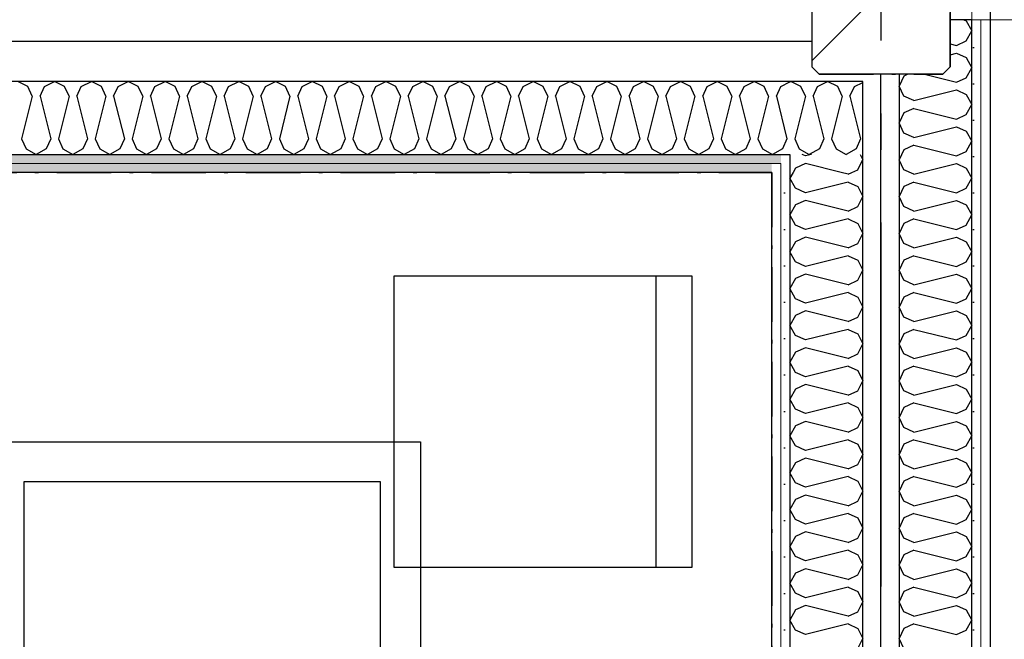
# Model space of a CAD drawing. Header units: millimetres. Extents: x -173281 to 144469, y -85977 to 83288.
# Tile 100 of 256: x -69857 to -68504, y -29088 to -28237. Entities that reach past the tile are written whole.
import ezdxf
from ezdxf.enums import TextEntityAlignment as Align

# ---------------------------------------------------------------- set-up
doc = ezdxf.new("R2010")
doc.units = ezdxf.units.MM
doc.header["$LTSCALE"] = 0.5
doc.header["$MEASUREMENT"] = 0
for name, pattern in [('Akselinje', [1500, 1000, -200, 100, -200]), ('Over snittplan', [260, 150, -50, 10, -50]), ('PLINE', [0])]:
    doc.linetypes.add(name, pattern=pattern)
for name, color, linetype in [('222- Søyler', 7, 'Continuous'), ('222- Søyler  (Skravur)', 7, 'Continuous'), ('24-- Innervegger (Skravur)(Nye konstruksjoner)', 7, 'Continuous'), ('24-- Innervegger(Nye konstruksjoner)', 7, 'Continuous'), ('242- Ikke-bærende innervegger (Skravur)(Nye konstruksjoner)', 7, 'Continuous'), ('242- Ikke-bærende innervegger(Nye konstruksjoner)', 7, 'Continuous'), ('255- Gulvoverflate(Nye konstruksjoner)', 7, 'Continuous'), ('256- Faste himlinger og overflatebehandling(Nye konstruksjoner)', 7, 'Continuous'), ('68-- Inventar (løst)(Nye konstruksjoner)', 7, 'Continuous'), ('82-- Modullinjer', 7, 'Continuous'), ('862- M___Nettoareal(Nye konstruksjoner)', 7, 'Continuous'), ('862- M___Nettoareal(Polylinje)(Nye konstruksjoner)', 7, 'Continuous'), ('862- M___Nettoareal(Tekst)(Nye konstruksjoner)', 7, 'Continuous')]:
    doc.layers.add(name, color=color, linetype=linetype)
doc.layers.add('236- Innvendig kledning og overflate', color=7, linetype='Continuous', lineweight=0)
doc.layers.add('236- Innvendig kledning og overflate(Nye konstruksjoner)', color=7, linetype='Continuous', lineweight=0)
doc.styles.add('GENERATED_STYLE_1', font='arial.ttf')
doc.styles.add('GENERATED_STYLE_2', font='arial.ttf')
doc.linetypes.add('Lydfuge betonggolv', pattern='A,0,[5,A-2607.111 Plan 1. etasje1.Shx,S=3.968254,R=0,X=0,Y=-3.46945e-18],-600,0', length=600)
pattern_1 = [(270, (0, 0), (86.60254, 0), [0, -50]), (270, (43.3, -25), (86.60254, 0), [0, -50])]
pattern_2 = [(0, (0, 0), (0, 86.60254), [0, -50]), (0, (25, 43.3), (0, 86.60254), [0, -50])]
pattern_3 = [(90, (0, 0), (-86.60254, 0), [0, -50]), (90, (-43.3, 25), (-86.60254, 0), [0, -50])]

# ---------------------------------------------------------------- blocks, each defined once
blk = doc.blocks.new('Musikkrom_A-135_1', base_point=(-73219, -33558.4))
at = {"layer": '862- M___Nettoareal(Polylinje)(Nye konstruksjoner)', "flags": 128}
blk.add_lwpolyline([(-77605.7, -31721.9), (-77588.2, -31721.9), (-77578.2, -31731.9), (-77578.2, -31901.9), (-77588.2, -31911.9), (-77605.7, -31911.9), (-77605.7, -35321.9), (-77588.2, -35321.9), (-77578.2, -35331.9), (-77578.2, -35501.9), (-77588.2, -35511.9), (-77605.7, -35511.9), (-77605.7, -38799.4), (-76398.2, -38799.4), (-68823.2, -38799.4), (-68823.2, -28446.9), (-77605.7, -28446.9)], close=True, dxfattribs=at)
at = {"layer": '862- M___Nettoareal(Tekst)(Nye konstruksjoner)', "style": 'GENERATED_STYLE_1'}
for tag, height, p in [('DUMMY_862', 150, (-73336.8, -33061.2)), ('ROOM_NAME', 150, (-73336.8, -34089.8)), ('DUMMY_861', 100, (-73494, -33689.6)), ('ROOM_NUMBER', 100, (-73494, -34078.4)), ('DUMMY_863', 100, (-73101.1, -34055.6))]:
    blk.add_attdef(tag, text='', height=height, rotation=90, dxfattribs=at).set_placement(p, align=Align.TOP_LEFT)
blk = doc.blocks.new('*X240')
at = {"layer": '24-- Innervegger (Skravur)(Nye konstruksjoner)', "linetype": 'PLINE'}
for p, q in [((-68776.9, -28434.6), (-68790.5, -28440.8)), ((-68727.7, -28446.9), (-68776.9, -28434.6)), ((-68704.7, -28443.1), (-68700.6, -28434.4)), ((-68790.5, -28440.8), (-68793.9, -28446.9)), ((-68713, -28446.9), (-68704.7, -28443.1))]:
    blk.add_line(p, q, dxfattribs=at)
blk = doc.blocks.new('*X241')
at = {"layer": '24-- Innervegger (Skravur)(Nye konstruksjoner)', "linetype": 'PLINE'}
for p, q in [((-68776.9, -28424), (-68781.5, -28421.9)), ((-68768.6, -28421.9), (-68776.9, -28424)), ((-68701.7, -28421.9), (-68698.2, -28429.3)), ((-68700.6, -28434.4), (-68698.2, -28429.3))]:
    blk.add_line(p, q, dxfattribs=at)
blk = doc.blocks.new('*X242')
at = {"layer": '24-- Innervegger (Skravur)(Nye konstruksjoner)', "linetype": 'PLINE'}
for p, q in [((-68793.9, -28446.9), (-68798.2, -28454.6)), ((-68718.2, -28449.3), (-68727.7, -28446.9)), ((-68718.2, -28449.3), (-68713, -28446.9)), ((-68790.5, -28468.4), (-68798.2, -28454.6)), ((-68718.2, -28459.9), (-68776.9, -28474.6)), ((-68718.2, -28459.9), (-68704.7, -28466.1)), ((-68776.9, -28474.6), (-68790.5, -28468.4)), ((-68704.7, -28466.1), (-68698.2, -28479.9)), ((-68790.5, -28491.4), (-68798.2, -28505.2)), ((-68776.9, -28485.2), (-68790.5, -28491.4)), ((-68718.2, -28499.9), (-68776.9, -28485.2)), ((-68704.7, -28493.7), (-68698.2, -28479.9)), ((-68790.5, -28519), (-68798.2, -28505.2)), ((-68718.2, -28499.9), (-68704.7, -28493.7)), ((-68776.9, -28525.2), (-68790.5, -28519)), ((-68718.2, -28510.5), (-68776.9, -28525.2)), ((-68718.2, -28510.5), (-68704.7, -28516.7)), ((-68704.7, -28516.7), (-68698.2, -28530.5)), ((-68704.7, -28544.3), (-68698.2, -28530.5)), ((-68790.5, -28542), (-68798.2, -28555.8)), ((-68776.9, -28535.8), (-68790.5, -28542)), ((-68718.2, -28550.5), (-68776.9, -28535.8)), ((-68718.2, -28550.5), (-68704.7, -28544.3)), ((-68790.5, -28569.6), (-68798.2, -28555.8)), ((-68776.9, -28575.8), (-68790.5, -28569.6)), ((-68718.2, -28561.1), (-68776.9, -28575.8)), ((-68718.2, -28561.1), (-68704.7, -28567.3)), ((-68704.7, -28567.3), (-68698.2, -28581.1)), ((-68776.9, -28586.4), (-68790.5, -28592.6)), ((-68718.2, -28601.1), (-68776.9, -28586.4)), ((-68704.7, -28594.9), (-68698.2, -28581.1)), ((-68790.5, -28592.6), (-68798.2, -28606.4)), ((-68718.2, -28601.1), (-68704.7, -28594.9)), ((-68790.5, -28620.2), (-68798.2, -28606.4)), ((-68718.2, -28611.7), (-68776.9, -28626.4)), ((-68718.2, -28611.7), (-68704.7, -28617.9)), ((-68776.9, -28626.4), (-68790.5, -28620.2)), ((-68704.7, -28617.9), (-68698.2, -28631.7)), ((-68776.9, -28637), (-68790.5, -28643.1)), ((-68718.2, -28651.6), (-68776.9, -28637)), ((-68704.7, -28645.5), (-68698.2, -28631.7)), ((-68790.5, -28643.1), (-68798.2, -28657)), ((-68718.2, -28651.6), (-68704.7, -28645.5)), ((-68790.5, -28670.8), (-68798.2, -28657)), ((-68718.2, -28662.3), (-68776.9, -28676.9)), ((-68718.2, -28662.3), (-68704.7, -28668.4)), ((-68704.7, -28668.4), (-68698.2, -28682.3)), ((-68776.9, -28676.9), (-68790.5, -28670.8)), ((-68790.5, -28693.7), (-68798.2, -28707.5)), ((-68776.9, -28687.6), (-68790.5, -28693.7)), ((-68718.2, -28702.2), (-68776.9, -28687.6)), ((-68704.7, -28696.1), (-68698.2, -28682.3)), ((-68790.5, -28721.4), (-68798.2, -28707.5)), ((-68718.2, -28702.2), (-68704.7, -28696.1)), ((-68776.9, -28727.5), (-68790.5, -28721.4)), ((-68718.2, -28712.9), (-68776.9, -28727.5)), ((-68718.2, -28712.9), (-68704.7, -28719)), ((-68704.7, -28719), (-68698.2, -28732.8)), ((-68704.7, -28746.7), (-68698.2, -28732.8)), ((-68790.5, -28744.3), (-68798.2, -28758.1)), ((-68776.9, -28738.2), (-68790.5, -28744.3)), ((-68718.2, -28752.8), (-68776.9, -28738.2)), ((-68718.2, -28752.8), (-68704.7, -28746.7)), ((-68790.5, -28771.9), (-68798.2, -28758.1)), ((-68776.9, -28778.1), (-68790.5, -28771.9)), ((-68718.2, -28763.4), (-68776.9, -28778.1)), ((-68718.2, -28763.4), (-68704.7, -28769.6)), ((-68704.7, -28769.6), (-68698.2, -28783.4)), ((-68776.9, -28788.7), (-68790.5, -28794.9)), ((-68718.2, -28803.4), (-68776.9, -28788.7)), ((-68704.7, -28797.2), (-68698.2, -28783.4)), ((-68790.5, -28794.9), (-68798.2, -28808.7)), ((-68718.2, -28803.4), (-68704.7, -28797.2)), ((-68790.5, -28822.5), (-68798.2, -28808.7)), ((-68718.2, -28814), (-68776.9, -28828.7)), ((-68718.2, -28814), (-68704.7, -28820.2)), ((-68776.9, -28828.7), (-68790.5, -28822.5)), ((-68704.7, -28820.2), (-68698.2, -28834)), ((-68776.9, -28839.3), (-68790.5, -28845.5)), ((-68718.2, -28854), (-68776.9, -28839.3)), ((-68704.7, -28847.8), (-68698.2, -28834)), ((-68790.5, -28845.5), (-68798.2, -28859.3)), ((-68718.2, -28854), (-68704.7, -28847.8)), ((-68790.5, -28873.1), (-68798.2, -28859.3)), ((-68718.2, -28864.6), (-68776.9, -28879.3)), ((-68718.2, -28864.6), (-68704.7, -28870.8)), ((-68704.7, -28870.8), (-68698.2, -28884.6)), ((-68776.9, -28879.3), (-68790.5, -28873.1)), ((-68704.7, -28898.4), (-68698.2, -28884.6)), ((-68790.5, -28896.1), (-68798.2, -28909.9)), ((-68776.9, -28889.9), (-68790.5, -28896.1)), ((-68718.2, -28904.6), (-68776.9, -28889.9)), ((-68718.2, -28904.6), (-68704.7, -28898.4)), ((-68790.5, -28923.7), (-68798.2, -28909.9)), ((-68776.9, -28929.9), (-68790.5, -28923.7)), ((-68718.2, -28915.2), (-68776.9, -28929.9)), ((-68718.2, -28915.2), (-68704.7, -28921.4)), ((-68704.7, -28921.4), (-68698.2, -28935.2)), ((-68704.7, -28949), (-68698.2, -28935.2)), ((-68790.5, -28946.7), (-68798.2, -28960.5)), ((-68776.9, -28940.5), (-68790.5, -28946.7)), ((-68718.2, -28955.2), (-68776.9, -28940.5)), ((-68718.2, -28955.2), (-68704.7, -28949)), ((-68790.5, -28974.3), (-68798.2, -28960.5)), ((-68718.2, -28965.8), (-68776.9, -28980.5)), ((-68718.2, -28965.8), (-68704.7, -28972)), ((-68776.9, -28980.5), (-68790.5, -28974.3)), ((-68704.7, -28972), (-68698.2, -28985.8)), ((-68776.9, -28991.1), (-68790.5, -28997.2)), ((-68718.2, -29005.7), (-68776.9, -28991.1)), ((-68704.7, -28999.6), (-68698.2, -28985.8)), ((-68790.5, -28997.2), (-68798.2, -29011.1)), ((-68718.2, -29005.7), (-68704.7, -28999.6)), ((-68790.5, -29024.9), (-68798.2, -29011.1)), ((-68718.2, -29016.4), (-68776.9, -29031)), ((-68718.2, -29016.4), (-68704.7, -29022.5)), ((-68776.9, -29031), (-68790.5, -29024.9)), ((-68704.7, -29022.5), (-68698.2, -29036.4)), ((-68776.9, -29041.7), (-68790.5, -29047.8)), ((-68718.2, -29056.3), (-68776.9, -29041.7)), ((-68704.7, -29050.2), (-68698.2, -29036.4)), ((-68790.5, -29047.8), (-68798.2, -29061.6)), ((-68718.2, -29056.3), (-68704.7, -29050.2)), ((-68790.5, -29075.5), (-68798.2, -29061.6)), ((-68718.2, -29067), (-68776.9, -29081.6)), ((-68718.2, -29067), (-68704.7, -29073.1)), ((-68704.7, -29073.1), (-68698.2, -29086.9)), ((-68776.9, -29081.6), (-68790.5, -29075.5)), ((-68704.7, -29100.8), (-68698.2, -29086.9))]:
    blk.add_line(p, q, dxfattribs=at)
blk = doc.blocks.new('*X490')
at = {"layer": '242- Ikke-bærende innervegger (Skravur)(Nye konstruksjoner)', "linetype": 'PLINE'}
for p, q in [((-69845.4, -28328.5), (-69859.2, -28321.9)), ((-69839.3, -28342), (-69845.4, -28328.5)), ((-69828.6, -28342), (-69822.5, -28328.5)), ((-69822.5, -28328.5), (-69808.7, -28321.9)), ((-69794.8, -28328.5), (-69808.7, -28321.9)), ((-69788.7, -28342), (-69794.8, -28328.5)), ((-69778.1, -28342), (-69771.9, -28328.5)), ((-69771.9, -28328.5), (-69758.1, -28321.9)), ((-69744.3, -28328.5), (-69758.1, -28321.9)), ((-69738.1, -28342), (-69744.3, -28328.5)), ((-69727.5, -28342), (-69721.3, -28328.5)), ((-69721.3, -28328.5), (-69707.5, -28321.9)), ((-69693.7, -28328.5), (-69707.5, -28321.9)), ((-69687.5, -28342), (-69693.7, -28328.5)), ((-69676.9, -28342), (-69670.7, -28328.5)), ((-69670.7, -28328.5), (-69656.9, -28321.9)), ((-69643.1, -28328.5), (-69656.9, -28321.9)), ((-69636.9, -28342), (-69643.1, -28328.5)), ((-69626.3, -28342), (-69620.1, -28328.5)), ((-69620.1, -28328.5), (-69606.3, -28321.9)), ((-69592.5, -28328.5), (-69606.3, -28321.9)), ((-69586.3, -28342), (-69592.5, -28328.5)), ((-69575.7, -28342), (-69569.5, -28328.5)), ((-69569.5, -28328.5), (-69555.7, -28321.9)), ((-69541.9, -28328.5), (-69555.7, -28321.9)), ((-69535.7, -28342), (-69541.9, -28328.5)), ((-69525.1, -28342), (-69519, -28328.5)), ((-69519, -28328.5), (-69505.1, -28321.9)), ((-69491.3, -28328.5), (-69505.1, -28321.9)), ((-69485.2, -28342), (-69491.3, -28328.5)), ((-69474.5, -28342), (-69468.4, -28328.5)), ((-69468.4, -28328.5), (-69454.6, -28321.9)), ((-69440.7, -28328.5), (-69454.6, -28321.9)), ((-69434.6, -28342), (-69440.7, -28328.5)), ((-69423.9, -28342), (-69417.8, -28328.5)), ((-69417.8, -28328.5), (-69404, -28321.9)), ((-69390.2, -28328.5), (-69404, -28321.9)), ((-69384, -28342), (-69390.2, -28328.5)), ((-69373.4, -28342), (-69367.2, -28328.5)), ((-69367.2, -28328.5), (-69353.4, -28321.9)), ((-69339.6, -28328.5), (-69353.4, -28321.9)), ((-69333.4, -28342), (-69339.6, -28328.5)), ((-69322.8, -28342), (-69316.6, -28328.5)), ((-69316.6, -28328.5), (-69302.8, -28321.9)), ((-69289, -28328.5), (-69302.8, -28321.9)), ((-69282.8, -28342), (-69289, -28328.5)), ((-69272.2, -28342), (-69266, -28328.5)), ((-69266, -28328.5), (-69252.2, -28321.9)), ((-69238.4, -28328.5), (-69252.2, -28321.9)), ((-69232.2, -28342), (-69238.4, -28328.5)), ((-69221.6, -28342), (-69215.4, -28328.5)), ((-69215.4, -28328.5), (-69201.6, -28321.9)), ((-69187.8, -28328.5), (-69201.6, -28321.9)), ((-69181.6, -28342), (-69187.8, -28328.5)), ((-69171, -28342), (-69164.9, -28328.5)), ((-69164.9, -28328.5), (-69151, -28321.9)), ((-69137.2, -28328.5), (-69151, -28321.9)), ((-69131.1, -28342), (-69137.2, -28328.5)), ((-69120.4, -28342), (-69114.3, -28328.5)), ((-69114.3, -28328.5), (-69100.5, -28321.9)), ((-69086.6, -28328.5), (-69100.5, -28321.9)), ((-69080.5, -28342), (-69086.6, -28328.5)), ((-69069.8, -28342), (-69063.7, -28328.5)), ((-69063.7, -28328.5), (-69049.9, -28321.9)), ((-69036.1, -28328.5), (-69049.9, -28321.9)), ((-69029.9, -28342), (-69036.1, -28328.5)), ((-69019.3, -28342), (-69013.1, -28328.5)), ((-69013.1, -28328.5), (-68999.3, -28321.9)), ((-68985.5, -28328.5), (-68999.3, -28321.9)), ((-68979.3, -28342), (-68985.5, -28328.5)), ((-68968.7, -28342), (-68962.5, -28328.5)), ((-68962.5, -28328.5), (-68948.7, -28321.9)), ((-68934.9, -28328.5), (-68948.7, -28321.9)), ((-68928.7, -28342), (-68934.9, -28328.5)), ((-68918.1, -28342), (-68911.9, -28328.5)), ((-68911.9, -28328.5), (-68898.1, -28321.9)), ((-68884.3, -28328.5), (-68898.1, -28321.9)), ((-68878.1, -28342), (-68884.3, -28328.5)), ((-68867.5, -28342), (-68861.3, -28328.5)), ((-68861.3, -28328.5), (-68847.5, -28321.9)), ((-68833.7, -28328.5), (-68847.5, -28321.9)), ((-68827.5, -28342), (-68833.7, -28328.5)), ((-68816.9, -28342), (-68810.8, -28328.5)), ((-68810.8, -28328.5), (-68798.2, -28322.5)), ((-69839.3, -28342), (-69853.9, -28400.7)), ((-69828.6, -28342), (-69814, -28400.7)), ((-69788.7, -28342), (-69803.3, -28400.7)), ((-69778.1, -28342), (-69763.4, -28400.7)), ((-69738.1, -28342), (-69752.8, -28400.7)), ((-69727.5, -28342), (-69712.8, -28400.7)), ((-69687.5, -28342), (-69702.2, -28400.7)), ((-69676.9, -28342), (-69662.2, -28400.7)), ((-69636.9, -28342), (-69651.6, -28400.7)), ((-69626.3, -28342), (-69611.6, -28400.7)), ((-69586.3, -28342), (-69601, -28400.7)), ((-69575.7, -28342), (-69561, -28400.7)), ((-69535.7, -28342), (-69550.4, -28400.7)), ((-69525.1, -28342), (-69510.5, -28400.7)), ((-69485.2, -28342), (-69499.8, -28400.7)), ((-69474.5, -28342), (-69459.9, -28400.7)), ((-69434.6, -28342), (-69449.2, -28400.7)), ((-69423.9, -28342), (-69409.3, -28400.7)), ((-69384, -28342), (-69398.7, -28400.7)), ((-69373.4, -28342), (-69358.7, -28400.7)), ((-69333.4, -28342), (-69348.1, -28400.7)), ((-69322.8, -28342), (-69308.1, -28400.7)), ((-69282.8, -28342), (-69297.5, -28400.7)), ((-69272.2, -28342), (-69257.5, -28400.7)), ((-69232.2, -28342), (-69246.9, -28400.7)), ((-69221.6, -28342), (-69206.9, -28400.7)), ((-69181.6, -28342), (-69196.3, -28400.7)), ((-69171, -28342), (-69156.4, -28400.7)), ((-69131.1, -28342), (-69145.7, -28400.7)), ((-69120.4, -28342), (-69105.8, -28400.7)), ((-69080.5, -28342), (-69095.1, -28400.7)), ((-69069.8, -28342), (-69055.2, -28400.7)), ((-69029.9, -28342), (-69044.6, -28400.7)), ((-69019.3, -28342), (-69004.6, -28400.7)), ((-68979.3, -28342), (-68994, -28400.7)), ((-68968.7, -28342), (-68954, -28400.7)), ((-68928.7, -28342), (-68943.4, -28400.7)), ((-68918.1, -28342), (-68903.4, -28400.7)), ((-68878.1, -28342), (-68892.8, -28400.7)), ((-68867.5, -28342), (-68852.8, -28400.7)), ((-68827.5, -28342), (-68842.2, -28400.7)), ((-68816.9, -28342), (-68802.3, -28400.7)), ((-69853.9, -28400.7), (-69847.8, -28414.2)), ((-69814, -28400.7), (-69820.1, -28414.2)), ((-69803.3, -28400.7), (-69797.2, -28414.2)), ((-69763.4, -28400.7), (-69769.6, -28414.2)), ((-69752.8, -28400.7), (-69746.6, -28414.2)), ((-69712.8, -28400.7), (-69719, -28414.2)), ((-69702.2, -28400.7), (-69696, -28414.2)), ((-69662.2, -28400.7), (-69668.4, -28414.2)), ((-69651.6, -28400.7), (-69645.4, -28414.2)), ((-69611.6, -28400.7), (-69617.8, -28414.2)), ((-69601, -28400.7), (-69594.8, -28414.2)), ((-69561, -28400.7), (-69567.2, -28414.2)), ((-69550.4, -28400.7), (-69544.2, -28414.2)), ((-69510.5, -28400.7), (-69516.6, -28414.2)), ((-69499.8, -28400.7), (-69493.7, -28414.2)), ((-69459.9, -28400.7), (-69466, -28414.2)), ((-69449.2, -28400.7), (-69443.1, -28414.2)), ((-69409.3, -28400.7), (-69415.4, -28414.2)), ((-69398.7, -28400.7), (-69392.5, -28414.2)), ((-69358.7, -28400.7), (-69364.9, -28414.2)), ((-69348.1, -28400.7), (-69341.9, -28414.2)), ((-69308.1, -28400.7), (-69314.3, -28414.2)), ((-69297.5, -28400.7), (-69291.3, -28414.2)), ((-69257.5, -28400.7), (-69263.7, -28414.2)), ((-69246.9, -28400.7), (-69240.7, -28414.2)), ((-69206.9, -28400.7), (-69213.1, -28414.2)), ((-69196.3, -28400.7), (-69190.1, -28414.2)), ((-69156.4, -28400.7), (-69162.5, -28414.2)), ((-69145.7, -28400.7), (-69139.6, -28414.2)), ((-69105.8, -28400.7), (-69111.9, -28414.2)), ((-69095.1, -28400.7), (-69089, -28414.2)), ((-69055.2, -28400.7), (-69061.3, -28414.2)), ((-69044.6, -28400.7), (-69038.4, -28414.2)), ((-69004.6, -28400.7), (-69010.8, -28414.2)), ((-68994, -28400.7), (-68987.8, -28414.2)), ((-68954, -28400.7), (-68960.2, -28414.2)), ((-68943.4, -28400.7), (-68937.2, -28414.2)), ((-68903.4, -28400.7), (-68909.6, -28414.2)), ((-68892.8, -28400.7), (-68886.6, -28414.2)), ((-68852.8, -28400.7), (-68859, -28414.2)), ((-68842.2, -28400.7), (-68836, -28414.2)), ((-68802.3, -28400.7), (-68808.4, -28414.2)), ((-69847.8, -28414.2), (-69834, -28421.9)), ((-69820.1, -28414.2), (-69834, -28421.9)), ((-69797.2, -28414.2), (-69783.4, -28421.9)), ((-69769.6, -28414.2), (-69783.4, -28421.9)), ((-69746.6, -28414.2), (-69732.8, -28421.9)), ((-69719, -28414.2), (-69732.8, -28421.9)), ((-69696, -28414.2), (-69682.2, -28421.9)), ((-69668.4, -28414.2), (-69682.2, -28421.9)), ((-69645.4, -28414.2), (-69631.6, -28421.9)), ((-69617.8, -28414.2), (-69631.6, -28421.9)), ((-69594.8, -28414.2), (-69581, -28421.9)), ((-69567.2, -28414.2), (-69581, -28421.9)), ((-69544.2, -28414.2), (-69530.4, -28421.9)), ((-69516.6, -28414.2), (-69530.4, -28421.9)), ((-69493.7, -28414.2), (-69479.8, -28421.9)), ((-69466, -28414.2), (-69479.8, -28421.9)), ((-69443.1, -28414.2), (-69429.3, -28421.9)), ((-69415.4, -28414.2), (-69429.3, -28421.9)), ((-69392.5, -28414.2), (-69378.7, -28421.9)), ((-69364.9, -28414.2), (-69378.7, -28421.9)), ((-69341.9, -28414.2), (-69328.1, -28421.9)), ((-69314.3, -28414.2), (-69328.1, -28421.9)), ((-69291.3, -28414.2), (-69277.5, -28421.9)), ((-69263.7, -28414.2), (-69277.5, -28421.9)), ((-69240.7, -28414.2), (-69226.9, -28421.9)), ((-69213.1, -28414.2), (-69226.9, -28421.9)), ((-69190.1, -28414.2), (-69176.3, -28421.9)), ((-69162.5, -28414.2), (-69176.3, -28421.9)), ((-69139.6, -28414.2), (-69125.7, -28421.9)), ((-69111.9, -28414.2), (-69125.7, -28421.9)), ((-69089, -28414.2), (-69075.2, -28421.9)), ((-69061.3, -28414.2), (-69075.2, -28421.9)), ((-69038.4, -28414.2), (-69024.6, -28421.9)), ((-69010.8, -28414.2), (-69024.6, -28421.9)), ((-68987.8, -28414.2), (-68974, -28421.9)), ((-68960.2, -28414.2), (-68974, -28421.9)), ((-68937.2, -28414.2), (-68923.4, -28421.9)), ((-68909.6, -28414.2), (-68923.4, -28421.9)), ((-68886.6, -28414.2), (-68872.8, -28421.9)), ((-68859, -28414.2), (-68872.8, -28421.9)), ((-68836, -28414.2), (-68822.2, -28421.9)), ((-68808.4, -28414.2), (-68822.2, -28421.9))]:
    blk.add_line(p, q, dxfattribs=at)
blk = doc.blocks.new('*X491')
at = {"layer": '242- Ikke-bærende innervegger (Skravur)(Nye konstruksjoner)', "linetype": 'PLINE'}
for p, q in [((-68798.2, -28322.5), (-68796.9, -28321.9)), ((-68783.1, -28328.5), (-68796.9, -28321.9)), ((-68777, -28342), (-68783.1, -28328.5)), ((-68766.3, -28342), (-68760.2, -28328.5)), ((-68760.2, -28328.5), (-68746.4, -28321.9)), ((-68732.5, -28328.5), (-68746.4, -28321.9)), ((-68726.4, -28342), (-68732.5, -28328.5)), ((-68715.7, -28342), (-68709.6, -28328.5)), ((-68709.6, -28328.5), (-68698.2, -28323.1)), ((-68777, -28342), (-68791.6, -28400.7)), ((-68766.3, -28342), (-68751.7, -28400.7)), ((-68726.4, -28342), (-68741, -28400.7)), ((-68715.7, -28342), (-68701.1, -28400.7)), ((-68791.6, -28400.7), (-68785.5, -28414.2)), ((-68751.7, -28400.7), (-68757.8, -28414.2)), ((-68741, -28400.7), (-68734.9, -28414.2)), ((-68701.1, -28400.7), (-68707.2, -28414.2)), ((-68785.5, -28414.2), (-68771.6, -28421.9)), ((-68757.8, -28414.2), (-68771.6, -28421.9)), ((-68734.9, -28414.2), (-68721.1, -28421.9)), ((-68707.2, -28414.2), (-68721.1, -28421.9))]:
    blk.add_line(p, q, dxfattribs=at)
blk = doc.blocks.new('*X931')
at = {"layer": '24-- Innervegger (Skravur)(Nye konstruksjoner)', "linetype": 'PLINE'}
for p, q in [((-68559.2, -28236.9), (-68555.9, -28238.5)), ((-68555.9, -28238.5), (-68548.2, -28252.3)), ((-68555.9, -28266.1), (-68548.2, -28252.3)), ((-68578.2, -28270.1), (-68569.4, -28272.3)), ((-68569.4, -28272.3), (-68555.9, -28266.1)), ((-68578.2, -28285.1), (-68569.4, -28282.9)), ((-68569.4, -28282.9), (-68555.9, -28289)), ((-68555.9, -28289), (-68548.2, -28302.9)), ((-68555.9, -28316.7), (-68548.2, -28302.9)), ((-68641.6, -28314.3), (-68648.2, -28328.2)), ((-68636.3, -28311.9), (-68641.6, -28314.3)), ((-68613.1, -28311.9), (-68569.4, -28322.8)), ((-68569.4, -28322.8), (-68555.9, -28316.7)), ((-68641.6, -28342), (-68648.2, -28328.2)), ((-68628.1, -28348.1), (-68641.6, -28342)), ((-68628.1, -28348.1), (-68569.4, -28333.5)), ((-68569.4, -28333.5), (-68555.9, -28339.6)), ((-68555.9, -28339.6), (-68548.2, -28353.4)), ((-68555.9, -28367.3), (-68548.2, -28353.4)), ((-68641.6, -28364.9), (-68648.2, -28378.7)), ((-68628.1, -28358.8), (-68641.6, -28364.9)), ((-68628.1, -28358.8), (-68569.4, -28373.4)), ((-68569.4, -28373.4), (-68555.9, -28367.3)), ((-68641.6, -28392.6), (-68648.2, -28378.7)), ((-68628.1, -28398.7), (-68569.4, -28384.1)), ((-68569.4, -28384.1), (-68555.9, -28390.2)), ((-68628.1, -28398.7), (-68641.6, -28392.6)), ((-68555.9, -28390.2), (-68548.2, -28404)), ((-68628.1, -28409.3), (-68641.6, -28415.5)), ((-68628.1, -28409.3), (-68569.4, -28424)), ((-68555.9, -28417.8), (-68548.2, -28404)), ((-68641.6, -28415.5), (-68648.2, -28429.3)), ((-68569.4, -28424), (-68555.9, -28417.8)), ((-68641.6, -28443.1), (-68648.2, -28429.3)), ((-68628.1, -28449.3), (-68569.4, -28434.6)), ((-68569.4, -28434.6), (-68555.9, -28440.8)), ((-68628.1, -28449.3), (-68641.6, -28443.1)), ((-68555.9, -28440.8), (-68548.2, -28454.6)), ((-68628.1, -28459.9), (-68641.6, -28466.1)), ((-68628.1, -28459.9), (-68569.4, -28474.6)), ((-68555.9, -28468.4), (-68548.2, -28454.6)), ((-68641.6, -28466.1), (-68648.2, -28479.9)), ((-68569.4, -28474.6), (-68555.9, -28468.4)), ((-68641.6, -28493.7), (-68648.2, -28479.9)), ((-68628.1, -28499.9), (-68569.4, -28485.2)), ((-68569.4, -28485.2), (-68555.9, -28491.4)), ((-68555.9, -28491.4), (-68548.2, -28505.2)), ((-68628.1, -28499.9), (-68641.6, -28493.7)), ((-68555.9, -28519), (-68548.2, -28505.2)), ((-68641.6, -28516.7), (-68648.2, -28530.5)), ((-68628.1, -28510.5), (-68641.6, -28516.7)), ((-68628.1, -28510.5), (-68569.4, -28525.2)), ((-68569.4, -28525.2), (-68555.9, -28519)), ((-68641.6, -28544.3), (-68648.2, -28530.5)), ((-68628.1, -28550.5), (-68641.6, -28544.3)), ((-68628.1, -28550.5), (-68569.4, -28535.8)), ((-68569.4, -28535.8), (-68555.9, -28542)), ((-68555.9, -28542), (-68548.2, -28555.8)), ((-68555.9, -28569.6), (-68548.2, -28555.8)), ((-68641.6, -28567.3), (-68648.2, -28581.1)), ((-68628.1, -28561.1), (-68641.6, -28567.3)), ((-68628.1, -28561.1), (-68569.4, -28575.8)), ((-68569.4, -28575.8), (-68555.9, -28569.6)), ((-68641.6, -28594.9), (-68648.2, -28581.1)), ((-68628.1, -28601.1), (-68569.4, -28586.4)), ((-68569.4, -28586.4), (-68555.9, -28592.6)), ((-68628.1, -28601.1), (-68641.6, -28594.9)), ((-68555.9, -28592.6), (-68548.2, -28606.4)), ((-68628.1, -28611.7), (-68641.6, -28617.9)), ((-68628.1, -28611.7), (-68569.4, -28626.4)), ((-68555.9, -28620.2), (-68548.2, -28606.4)), ((-68641.6, -28617.9), (-68648.2, -28631.7)), ((-68569.4, -28626.4), (-68555.9, -28620.2)), ((-68641.6, -28645.5), (-68648.2, -28631.7)), ((-68628.1, -28651.6), (-68569.4, -28637)), ((-68569.4, -28637), (-68555.9, -28643.1)), ((-68628.1, -28651.6), (-68641.6, -28645.5)), ((-68555.9, -28643.1), (-68548.2, -28657)), ((-68641.6, -28668.4), (-68648.2, -28682.3)), ((-68628.1, -28662.3), (-68641.6, -28668.4)), ((-68628.1, -28662.3), (-68569.4, -28676.9)), ((-68555.9, -28670.8), (-68548.2, -28657)), ((-68569.4, -28676.9), (-68555.9, -28670.8)), ((-68641.6, -28696.1), (-68648.2, -28682.3)), ((-68628.1, -28702.2), (-68569.4, -28687.6)), ((-68569.4, -28687.6), (-68555.9, -28693.7)), ((-68555.9, -28693.7), (-68548.2, -28707.5)), ((-68628.1, -28702.2), (-68641.6, -28696.1)), ((-68555.9, -28721.4), (-68548.2, -28707.5)), ((-68641.6, -28719), (-68648.2, -28732.8)), ((-68628.1, -28712.9), (-68641.6, -28719)), ((-68628.1, -28712.9), (-68569.4, -28727.5)), ((-68569.4, -28727.5), (-68555.9, -28721.4)), ((-68641.6, -28746.7), (-68648.2, -28732.8)), ((-68628.1, -28752.8), (-68641.6, -28746.7)), ((-68628.1, -28752.8), (-68569.4, -28738.2)), ((-68569.4, -28738.2), (-68555.9, -28744.3)), ((-68555.9, -28744.3), (-68548.2, -28758.1)), ((-68555.9, -28771.9), (-68548.2, -28758.1)), ((-68641.6, -28769.6), (-68648.2, -28783.4)), ((-68628.1, -28763.4), (-68641.6, -28769.6)), ((-68628.1, -28763.4), (-68569.4, -28778.1)), ((-68569.4, -28778.1), (-68555.9, -28771.9)), ((-68641.6, -28797.2), (-68648.2, -28783.4)), ((-68628.1, -28803.4), (-68569.4, -28788.7)), ((-68569.4, -28788.7), (-68555.9, -28794.9)), ((-68628.1, -28803.4), (-68641.6, -28797.2)), ((-68555.9, -28794.9), (-68548.2, -28808.7)), ((-68628.1, -28814), (-68641.6, -28820.2)), ((-68628.1, -28814), (-68569.4, -28828.7)), ((-68555.9, -28822.5), (-68548.2, -28808.7)), ((-68641.6, -28820.2), (-68648.2, -28834)), ((-68569.4, -28828.7), (-68555.9, -28822.5)), ((-68641.6, -28847.8), (-68648.2, -28834)), ((-68628.1, -28854), (-68569.4, -28839.3)), ((-68569.4, -28839.3), (-68555.9, -28845.5)), ((-68628.1, -28854), (-68641.6, -28847.8)), ((-68555.9, -28845.5), (-68548.2, -28859.3)), ((-68641.6, -28870.8), (-68648.2, -28884.6)), ((-68628.1, -28864.6), (-68641.6, -28870.8)), ((-68628.1, -28864.6), (-68569.4, -28879.3)), ((-68555.9, -28873.1), (-68548.2, -28859.3)), ((-68641.6, -28898.4), (-68648.2, -28884.6)), ((-68569.4, -28879.3), (-68555.9, -28873.1)), ((-68628.1, -28904.6), (-68641.6, -28898.4)), ((-68628.1, -28904.6), (-68569.4, -28889.9)), ((-68569.4, -28889.9), (-68555.9, -28896.1)), ((-68555.9, -28896.1), (-68548.2, -28909.9)), ((-68555.9, -28923.7), (-68548.2, -28909.9)), ((-68641.6, -28921.4), (-68648.2, -28935.2)), ((-68628.1, -28915.2), (-68641.6, -28921.4)), ((-68628.1, -28915.2), (-68569.4, -28929.9)), ((-68569.4, -28929.9), (-68555.9, -28923.7)), ((-68641.6, -28949), (-68648.2, -28935.2)), ((-68628.1, -28955.2), (-68641.6, -28949)), ((-68628.1, -28955.2), (-68569.4, -28940.5)), ((-68569.4, -28940.5), (-68555.9, -28946.7)), ((-68555.9, -28946.7), (-68548.2, -28960.5)), ((-68628.1, -28965.8), (-68641.6, -28972)), ((-68628.1, -28965.8), (-68569.4, -28980.5)), ((-68555.9, -28974.3), (-68548.2, -28960.5)), ((-68641.6, -28972), (-68648.2, -28985.8)), ((-68569.4, -28980.5), (-68555.9, -28974.3)), ((-68641.6, -28999.6), (-68648.2, -28985.8)), ((-68628.1, -29005.7), (-68569.4, -28991.1)), ((-68569.4, -28991.1), (-68555.9, -28997.2)), ((-68628.1, -29005.7), (-68641.6, -28999.6)), ((-68555.9, -28997.2), (-68548.2, -29011.1)), ((-68628.1, -29016.4), (-68641.6, -29022.5)), ((-68628.1, -29016.4), (-68569.4, -29031)), ((-68555.9, -29024.9), (-68548.2, -29011.1)), ((-68641.6, -29022.5), (-68648.2, -29036.4)), ((-68569.4, -29031), (-68555.9, -29024.9)), ((-68641.6, -29050.2), (-68648.2, -29036.4)), ((-68628.1, -29056.3), (-68569.4, -29041.7)), ((-68569.4, -29041.7), (-68555.9, -29047.8)), ((-68628.1, -29056.3), (-68641.6, -29050.2)), ((-68555.9, -29047.8), (-68548.2, -29061.6)), ((-68641.6, -29073.1), (-68648.2, -29086.9)), ((-68628.1, -29067), (-68641.6, -29073.1)), ((-68628.1, -29067), (-68569.4, -29081.6)), ((-68555.9, -29075.5), (-68548.2, -29061.6)), ((-68641.6, -29100.8), (-68648.2, -29086.9)), ((-68569.4, -29081.6), (-68555.9, -29075.5))]:
    blk.add_line(p, q, dxfattribs=at)
blk = doc.blocks.new('Skolestol[164]', base_point=(-69342.5, -28589.2))
at = {"layer": '68-- Inventar (løst)(Nye konstruksjoner)', "linetype": 'PLINE'}
blk.add_line((-68982.5, -28589.2), (-68982.5, -28989.2), dxfattribs=at)
at = {"layer": '68-- Inventar (løst)(Nye konstruksjoner)', "linetype": 'PLINE', "flags": 128}
blk.add_lwpolyline([(-69342.5, -28589.2), (-69342.5, -28989.2), (-68932.5, -28989.2), (-68932.5, -28589.2)], close=True, dxfattribs=at)
blk = doc.blocks.new('Standard grid marker[267]', base_point=(-68673.2, 26434.4))
at = {"layer": '82-- Modullinjer', "linetype": 'Akselinje'}
blk.add_line((-68673.2, 26234.4), (-68673.2, -50374.4), dxfattribs=at)
at = {"layer": '82-- Modullinjer', "style": 'GENERATED_STYLE_2'}
for tag, p in [('AC_MarkerText_1_0', (-68800.7, 26644.4)), ('AC_MarkerText_1_1', (-68800.7, -50864.4))]:
    blk.add_attdef(tag, text='', height=175, rotation=90, dxfattribs=at).set_placement(p, align=Align.TOP_CENTER)

msp = doc.modelspace()

# ---------------------------------------------------------------- hatches: boundary and pattern name
at = {"layer": '222- Søyler  (Skravur)', "linetype": 'Continuous'}
h = msp.add_hatch(dxfattribs=at)
h.set_pattern_fill('Skrålinjer_3', color=256, style=0, pattern_type=2)
h.set_pattern_definition([(45, (0, 0), (-127.2792, 127.2792), [])])
h.paths.add_polyline_path([(-68578.2, -28301.9), (-68578.2, -28131.9), (-68588.2, -28121.9), (-68758.2, -28121.9), (-68768.2, -28131.9), (-68768.2, -28301.9), (-68758.2, -28311.9), (-68588.2, -28311.9)])
at = {"layer": '24-- Innervegger (Skravur)(Nye konstruksjoner)', "linetype": 'Continuous'}
h = msp.add_hatch(dxfattribs=at)
h.set_pattern_fill('Gips', color=256, style=0, pattern_type=2)
h.set_pattern_definition(pattern_3)
h.paths.add_polyline_path([(-68548.2, -28236.9), (-68548.2, -32111.9), (-68535.7, -32111.9), (-68535.7, -28236.9)])
h = msp.add_hatch(dxfattribs=at)
h.set_pattern_fill('Gips', color=256, style=0, pattern_type=2)
h.set_pattern_definition(pattern_3)
h.paths.add_polyline_path([(-68535.7, -28236.9), (-68535.7, -32111.9), (-68523.2, -32111.9), (-68523.2, -28236.9)])
h = msp.add_hatch(dxfattribs=at)
h.set_pattern_fill('Gips', color=256, style=0, pattern_type=2)
h.set_pattern_definition(pattern_1)
h.paths.add_polyline_path([(-68798.2, -28434.4), (-68810.7, -28434.4), (-68810.7, -28446.9), (-68798.2, -28446.9)])
h = msp.add_hatch(dxfattribs=at)
h.set_pattern_fill('Gips', color=256, style=0, pattern_type=2)
h.set_pattern_definition(pattern_1)
h.paths.add_polyline_path([(-68823.2, -32111.9), (-68810.7, -32111.9), (-68810.7, -28446.9), (-68823.2, -28446.9)])
h = msp.add_hatch(dxfattribs=at)
h.set_pattern_fill('Gips', color=256, style=0, pattern_type=2)
h.set_pattern_definition(pattern_1)
h.paths.add_polyline_path([(-68810.7, -28446.9), (-68810.7, -32111.9), (-68798.2, -32111.9), (-68798.2, -28446.9)])
at = {"layer": '242- Ikke-bærende innervegger (Skravur)(Nye konstruksjoner)', "linetype": 'Continuous'}
h = msp.add_hatch(dxfattribs=at)
h.set_pattern_fill('Gips', color=256, style=0, pattern_type=2)
h.set_pattern_definition(pattern_2)
h.paths.add_polyline_path([(-68810.7, -28421.9), (-75210.7, -28421.9), (-75210.7, -28434.4), (-68810.7, -28434.4)])
h = msp.add_hatch(dxfattribs=at)
h.set_pattern_fill('Gips', color=256, style=0, pattern_type=2)
h.set_pattern_definition(pattern_2)
h.paths.add_polyline_path([(-68810.7, -28434.4), (-68798.2, -28434.4), (-68798.2, -28421.9), (-68810.7, -28421.9)])
h = msp.add_hatch(dxfattribs=at)
h.set_pattern_fill('Gips', color=256, style=0, pattern_type=2)
h.set_pattern_definition(pattern_2)
h.paths.add_polyline_path([(-68823.2, -28434.4), (-75210.7, -28434.4), (-75210.7, -28446.9), (-68823.2, -28446.9)])
h = msp.add_hatch(dxfattribs=at)
h.set_pattern_fill('Gips', color=256, style=0, pattern_type=2)
h.set_pattern_definition(pattern_2)
h.paths.add_polyline_path([(-68823.2, -28446.9), (-68810.7, -28446.9), (-68810.7, -28434.4), (-68823.2, -28434.4)])

# ---------------------------------------------------------------- linework, layer by layer
at = {"layer": '222- Søyler', "linetype": 'PLINE'}
for p, q in [((-68768.2, -28131.9), (-68768.2, -28301.9)), ((-68578.2, -28131.9), (-68578.2, -28301.9)), ((-68768.2, -28301.9), (-68758.2, -28311.9)), ((-68578.2, -28301.9), (-68588.2, -28311.9)), ((-68588.2, -28311.9), (-68758.2, -28311.9))]:
    msp.add_line(p, q, dxfattribs=at)
at = {"layer": '222- Søyler', "linetype": 'Over snittplan', "flags": 128}
for points in [[(-68768.2, -28131.9), (-68768.2, -28301.9)], [(-68578.2, -28301.9), (-68578.2, -28131.9)], [(-68768.2, -28301.9), (-68758.2, -28311.9)], [(-68588.2, -28311.9), (-68578.2, -28301.9)], [(-68758.2, -28311.9), (-68588.2, -28311.9)]]:
    msp.add_lwpolyline(points, dxfattribs=at)
at = {"layer": '236- Innvendig kledning og overflate', "linetype": 'PLINE', "flags": 128}
for points in [[(-68548.2, -28224.4), (-68548.2, -28236.9)], [(-68548.2, -28236.9), (-67983.2, -28236.9)]]:
    msp.add_lwpolyline(points, dxfattribs=at)
at = {"layer": '236- Innvendig kledning og overflate(Nye konstruksjoner)', "linetype": 'PLINE'}
for p, q in [((-68535.7, -32111.9), (-68535.7, -28236.9)), ((-75210.7, -28434.4), (-68810.7, -28434.4)), ((-68810.7, -28434.4), (-68810.7, -28446.9)), ((-68810.7, -28434.4), (-68810.7, -28446.9)), ((-68810.7, -28446.9), (-68810.7, -32111.9))]:
    msp.add_line(p, q, dxfattribs=at)
at = {"layer": '236- Innvendig kledning og overflate(Nye konstruksjoner)', "linetype": 'PLINE', "flags": 128}
for points in [[(-68535.7, -28236.9), (-68548.2, -28236.9)], [(-68523.2, -28236.9), (-68535.7, -28236.9)], [(-68523.2, -32111.9), (-68523.2, -28236.9)], [(-68698.2, -28434.4), (-68698.2, -28421.9)], [(-68698.2, -28446.9), (-68698.2, -28434.4)], [(-75210.7, -28446.9), (-68823.2, -28446.9)], [(-68823.2, -28446.9), (-68823.2, -32111.9)]]:
    msp.add_lwpolyline(points, dxfattribs=at)
at = {"layer": '24-- Innervegger(Nye konstruksjoner)', "linetype": 'PLINE'}
for p, q in [((-68548.2, -32111.9), (-68548.2, -28236.9)), ((-68798.2, -28446.9), (-68798.2, -32111.9))]:
    msp.add_line(p, q, dxfattribs=at)
at = {"layer": '24-- Innervegger(Nye konstruksjoner)', "linetype": 'PLINE', "flags": 128}
for points in [[(-68548.2, -28236.9), (-68578.2, -28236.9)], [(-68648.2, -28311.9), (-68648.2, -31721.9)], [(-68698.2, -31721.9), (-68698.2, -28446.9)]]:
    msp.add_lwpolyline(points, dxfattribs=at)
at = {"layer": '242- Ikke-bærende innervegger(Nye konstruksjoner)', "linetype": 'PLINE'}
for p, q in [((-75210.7, -28421.9), (-68798.2, -28421.9)), ((-68798.2, -28421.9), (-68798.2, -28434.4)), ((-68798.2, -28421.9), (-68798.2, -28434.4)), ((-68698.2, -28434.4), (-68698.2, -28421.9)), ((-68698.2, -28434.4), (-68698.2, -28421.9)), ((-68798.2, -28434.4), (-68798.2, -28446.9)), ((-68698.2, -28446.9), (-68698.2, -28434.4)), ((-68698.2, -28446.9), (-68698.2, -28434.4))]:
    msp.add_line(p, q, dxfattribs=at)
at = {"layer": '242- Ikke-bærende innervegger(Nye konstruksjoner)', "linetype": 'PLINE', "flags": 128}
for points in [[(-68523.2, -28221.9), (-68523.2, -28321.9)], [(-68698.2, -28321.9), (-75210.7, -28321.9)], [(-68698.2, -28421.9), (-68698.2, -28321.9)], [(-68523.2, -28321.9), (-68523.2, -31679.4)]]:
    msp.add_lwpolyline(points, dxfattribs=at)
at = {"layer": '255- Gulvoverflate(Nye konstruksjoner)', "linetype": 'Lydfuge betonggolv'}
for p, q in [((-68768.2, -28266.9), (-77578.2, -28266.9)), ((-68673.2, -31721.9), (-68673.2, -28311.9))]:
    msp.add_line(p, q, dxfattribs=at)
at = {"layer": '256- Faste himlinger og overflatebehandling(Nye konstruksjoner)', "linetype": 'Over snittplan', "flags": 128}
for points in [[(-77605.7, -28446.9), (-68823.2, -28446.9)], [(-68823.2, -28446.9), (-68823.2, -31721.9)]]:
    msp.add_lwpolyline(points, dxfattribs=at)
at = {"layer": '256- Faste himlinger og overflatebehandling(Nye konstruksjoner)', "linetype": 'PLINE'}
for points in [[(-69305.9, -28816.9), (-69305.9, -31216.9), (-69905.9, -31216.9), (-69905.9, -28816.9)], [(-69360.9, -28871.9), (-69850.9, -28871.9), (-69850.9, -29361.9), (-69360.9, -29361.9)]]:
    msp.add_lwpolyline(points, close=True, dxfattribs=at)

# ---------------------------------------------------------------- block references
at = {"layer": '24-- Innervegger(Nye konstruksjoner)'}
for name in ['*X931', '*X241', '*X240', '*X242']:
    msp.add_blockref(name, (0, 0), dxfattribs=at)
at = {"layer": '242- Ikke-bærende innervegger(Nye konstruksjoner)'}
for name in ['*X490', '*X491']:
    msp.add_blockref(name, (0, 0), dxfattribs=at)
at = {"layer": '68-- Inventar (løst)(Nye konstruksjoner)', "linetype": 'PLINE'}
msp.add_blockref('Skolestol[164]', (-69342.5, -28589.2), dxfattribs=at)
at = {"layer": '82-- Modullinjer', "linetype": 'PLINE'}
msp.add_blockref('Standard grid marker[267]', (-68673.2, 26434.4), dxfattribs=at)
at = {"layer": '862- M___Nettoareal(Nye konstruksjoner)', "linetype": 'Continuous'}
msp.add_blockref('Musikkrom_A-135_1', (-73219, -33558.4), dxfattribs=at)

doc.saveas('drawing.dxf')
